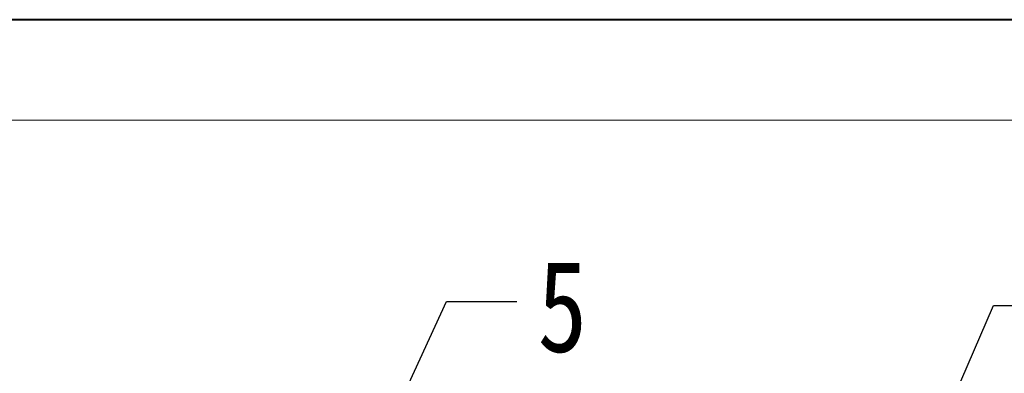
# Model space of a CAD drawing. Header units: millimetres. Extents: x 2623 to 3546, y -313 to 339.
# Tile 41 of 49: x 3160 to 3268, y 300 to 339. Entities that reach past the tile are written whole.
import ezdxf

# ---------------------------------------------------------------- set-up
doc = ezdxf.new("R2010")
doc.units = ezdxf.units.MM
doc.styles.get("Standard").update_dxf_attribs({"font": '仿宋_GB2312.ttf', "width": 0.8})
doc.dimstyles.new('ISO-25.1', dxfattribs={"dimtxt": 6, "dimasz": 5, "dimexe": 3.5, "dimexo": 0.625, "dimgap": 1.5, "dimtad": 1, "dimtoh": 1, "dimdsep": 46, "dimtxsty": 'Standard', "dimcen": 2.5, "dimadec": 0, "dimazin": 0, "dimtfac": 1, "dimtmove": 0, "dimatfit": 3, "dimfxl": 0, "dimarcsym": 0})

msp = doc.modelspace()

# ---------------------------------------------------------------- linework, layer by layer
at = {"color": 7, "lineweight": 40}
msp.add_line((3545.569, 338.895), (2623.33, 338.895), dxfattribs=at)
at = {"color": 7, "lineweight": 13}
msp.add_line((3534.59, 327.916), (2678.225, 327.916), dxfattribs=at)

# ---------------------------------------------------------------- texts
at = {"color": 5, "lineweight": 9, "insert": (3217.112, 312.55), "char_height": 10, "width": 1.5, "attachment_point": 1}
msp.add_mtext('5', dxfattribs=at)

# ---------------------------------------------------------------- leaders
at = {"color": 5, "lineweight": 9}
for points in [[(3190.947, 273.002), (3207.155, 308.05), (3214.862, 308.05)], [(3254.48, 278.641), (3267.039, 307.627), (3274.746, 307.627)]]:
    msp.add_leader(points, dimstyle='ISO-25.1', override={"dimgap": 1.5, "dimtad": 0, "dimldrblk": 'Dot'}, dxfattribs=at)

doc.saveas('drawing.dxf')
